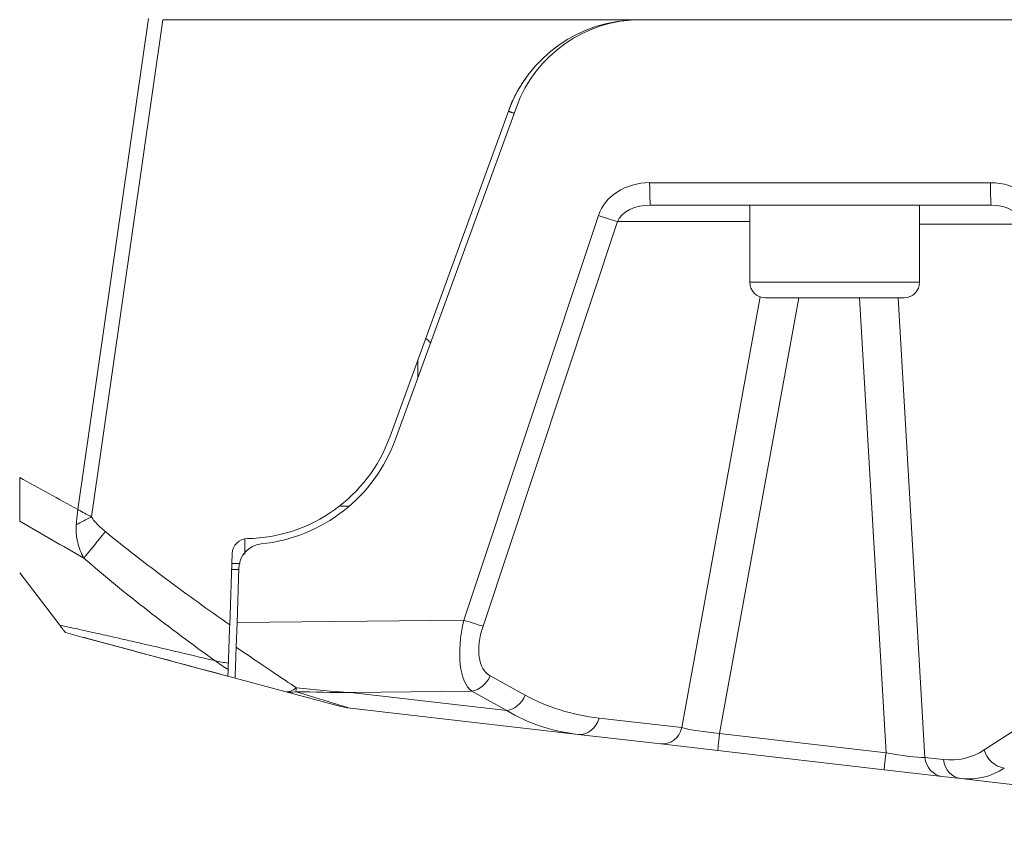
# Model space of a CAD drawing. Header units: millimetres. Extents: x 4 to 836, y 5 to 589.
# Tile 82 of 154: x 425 to 457, y 441 to 468. Entities that reach past the tile are written whole.
import ezdxf

# ---------------------------------------------------------------- set-up
doc = ezdxf.new("R2010")
doc.units = ezdxf.units.MM
doc.layers.add('1', color=7, linetype='Continuous', true_color=0xffffff)

msp = doc.modelspace()

# ---------------------------------------------------------------- linework, layer by layer
at = {"layer": '1', "color": 9, "linetype": 'Continuous', "lineweight": 13}
for p, q in [((426.88, 451.859), (429.167, 467.754)), ((429.637, 467.719), (427.321, 451.625)), ((445.402, 462.443), (456.442, 462.443)), ((439.38, 448.28), (443.741, 461.378)), ((444.365, 461.187), (440.004, 448.089)), ((448.645, 461.187), (444.365, 461.187)), ((457.497, 461.099), (454.145, 461.099)), ((446.448, 444.8), (448.979, 458.747)), ((450.229, 458.719), (447.668, 444.611)), ((453.059, 443.989), (452.202, 458.719)), ((453.448, 458.719), (454.314, 443.835)), ((432.035, 448.201), (439.38, 448.28)), ((440.235, 446.479), (441.371, 445.852)), ((456.238, 444.079), (459.596, 446.26)), ((439.638, 445.979), (435.709, 445.936)), ((435.709, 445.936), (440.773, 445.352)), ((440.773, 445.352), (439.638, 445.979)), ((443.767, 445.11), (446.448, 444.8)), ((447.668, 444.611), (453.059, 443.989)), ((454.314, 443.835), (454.915, 443.766))]:
    msp.add_line(p, q, dxfattribs=at)
at = {"layer": '1', "color": 9, "linetype": 'Continuous', "lineweight": 18}
for p, q in [((445.053, 467.719), (429.637, 467.719)), ((445.053, 467.719), (459.451, 467.719)), ((440.824, 464.758), (436.984, 454.209)), ((437.172, 454.141), (441.085, 464.89)), ((449.572, 461.719), (445.428, 461.719)), ((453.07, 461.719), (456.468, 461.719)), ((431.798, 448.126), (431.878, 450.437)), ((424.995, 449.808), (426.29, 448.12)), ((431.86, 449.919), (432.095, 449.919)), ((432.097, 449.978), (432.035, 448.201)), ((432.007, 447.406), (432.035, 448.201)), ((428.759, 447.265), (427.019, 447.731)), ((430.957, 446.676), (428.759, 447.265)), ((431.972, 446.404), (430.957, 446.676)), ((433.583, 445.972), (431.972, 446.404)), ((435.4, 445.485), (433.583, 445.972)), ((443.083, 444.582), (435.617, 445.444)), ((445.765, 444.273), (443.083, 444.582)), ((447.608, 444.06), (445.765, 444.273)), ((452.998, 443.438), (447.608, 444.06)), ((454.881, 443.22), (452.998, 443.438)), ((455.482, 443.151), (454.881, 443.22)), ((472.238, 441.217), (455.482, 443.151))]:
    msp.add_line(p, q, dxfattribs=at)
at = {"layer": '1', "color": 27, "linetype": 'Continuous', "lineweight": 18}
for p, q in [((448.645, 461.719), (448.645, 459.219)), ((449.572, 461.719), (453.07, 461.719)), ((454.145, 459.219), (454.145, 461.719)), ((449.145, 458.719), (453.645, 458.719)), ((435.395, 451.969), (435.395, 452.003)), ((435.395, 451.969), (435.668, 451.969))]:
    msp.add_line(p, q, dxfattribs=at)
at = {"layer": '1', "color": 27, "linetype": 'Continuous', "lineweight": 13}
for p, q in [((448.645, 459.219), (454.145, 459.219)), ((437.895, 456.126), (437.895, 456.711))]:
    msp.add_line(p, q, dxfattribs=at)
at = {"layer": '1', "color": 9, "linetype": 'Continuous', "lineweight": 18}
for centre, radius, start, end in [((445.053, 463.219), 4.5, 90, 160), ((445.125, 463.419), 4.3, 90, 160), ((432.286, 455.919), 5, 270.9578, 340), ((432.286, 455.919), 5.2, 275.8413, 340), ((432.378, 450.42), 0.5, 90.9578, 178), ((432.897, 449.95), 0.8, 95.8413, 178), ((435.789, 446.934), 1.5, 255, 263.4165)]:
    msp.add_arc(centre, radius, start, end, dxfattribs=at)
at = {"layer": '1', "color": 27, "linetype": 'Continuous', "lineweight": 18}
for centre, start, end in [((449.145, 459.219), 180, 270), ((453.645, 459.219), 270, 0), ((437.895, 456.969), 33.9511, 59.8247)]:
    msp.add_arc(centre, 0.5, start, end, dxfattribs=at)
at = {"layer": '1', "color": 9, "linetype": 'Continuous', "lineweight": 13}
for centre, major_axis, ratio, start_param, end_param in [((445.436, 460.943), (1.759, -0.105), 0.850879, 1.641033, 2.917551), ((445.428, 462.469), (0, 0.75), 0.034899, 1.605703, 3.141593), ((456.468, 462.469), (0, 0.75), 0.034899, 1.605703, 3.141593), ((456.414, 460.943), (1.729, 0.098), 0.865621, 0.108982, 1.505245), ((445.462, 460.969), (1.136, -0.04), 0.659185, 1.623838, 2.900356), ((456.44, 460.969), (1.069, 0.039), 0.700758, 0.122307, 1.51857), ((443.767, 461.404), (-0.712, 0.237), 0.044142, 1.548729, 2.582477), ((427.374, 451.677), (-1.325, -0.704), 0.014465, 1.135995, 1.523601), ((427.823, 451.198), (0.95, 1.161), 0.00491, 1.619912, 2.475215), ((440.569, 448.38), (0.771, 2.485), 0.431649, 1.743577, 2.982949), ((439.406, 448.307), (-0.712, 0.237), 0.044142, 1.548729, 2.582477), ((441.167, 448.162), (0.932, 1.683), 0.539998, 1.902754, 3.142126), ((430.787, 448.274), (3.604, -2.461), 0.006944, 5.062539, 5.794434), ((439.638, 446.696), (0.363, 0.657), 0.845139, 3.720313, 4.844057), ((433.971, 447.421), (0.388, 1.449), 0.436361, 3.141593, 3.67879), ((433.971, 447.421), (0.388, 1.449), 0.696276, 3.141593, 3.477216), ((433.971, 447.421), (0.057, 1.499), 0.058057, 3.380668, 3.62096), ((379.694, 461.964), (55.925, -16.52), 0.001549, 6.274287, 6.52953), ((440.773, 446.069), (0.363, 0.657), 0.845139, 3.720313, 4.844057), ((447.715, 453.965), (7.732, 7.021), 0.708948, 3.379129, 3.696694), ((447.117, 454.183), (6.94, 8.407), 0.681309, 3.239965, 3.55753), ((443.169, 445.327), (0.086, 0.745), 0.841353, 3.141593, 4.514326), ((445.851, 445.018), (0.086, 0.745), 0.841353, 3.141593, 4.514326), ((447.723, 444.802), (1.502, -0.122), 0.129114, 3.709896, 4.6866), ((447.694, 444.805), (0.086, 0.745), 0.003951, 1.834831, 3.141593), ((453.084, 444.183), (0.086, 0.745), 0.003951, 1.834831, 3.141593), ((452.974, 444.195), (1.52, -0.311), 0.119984, 4.79305, 5.816329), ((453.517, 453.239), (2.052, -9.443), 0.444783, 6.132553, 6.450118), ((456.89, 444.209), (0.409, -0.629), 0.872046, 4.378148, 5.642956), ((454.967, 443.966), (0.086, 0.745), 0.877005, 1.846471, 3.141593), ((455.568, 443.896), (0.086, 0.745), 0.877005, 1.846471, 3.141593), ((454.169, 453.369), (1.946, -10.196), 0.441133, 6.145903, 6.463468)]:
    msp.add_ellipse(centre, major_axis=major_axis, ratio=ratio, start_param=start_param, end_param=end_param, dxfattribs=at)
at = {"layer": '1', "color": 9, "linetype": 'Continuous', "lineweight": 18}
for points, knots in [([(441.383, 465.824), (441.383, 465.824), (441.379, 465.818), (441.362, 465.794), (441.349, 465.775), (441.324, 465.739), (441.315, 465.726), (441.295, 465.696), (441.285, 465.679), (441.25, 465.626), (441.225, 465.585), (441.183, 465.516), (441.169, 465.492), (441.147, 465.454), (441.139, 465.441), (441.124, 465.414), (441.116, 465.4), (441.078, 465.33), (441.046, 465.269), (440.982, 465.139), (440.95, 465.069), (440.902, 464.958), (440.886, 464.92), (440.863, 464.86), (440.855, 464.84), (440.839, 464.8), (440.832, 464.779), (440.824, 464.758)], [0, 0, 0, 0, 0.125, 0.125, 0.25, 0.25, 0.3125, 0.3125, 0.375, 0.375, 0.5, 0.5, 0.5625, 0.5625, 0.59375, 0.59375, 0.625, 0.625, 0.75, 0.75, 0.875, 0.875, 0.9375, 0.9375, 0.96875, 0.96875, 1, 1, 1, 1]), ([(424.995, 451.489), (424.995, 451.537), (424.995, 451.587), (424.995, 451.69), (424.995, 451.797), (424.995, 451.91), (424.995, 451.997), (424.995, 452.027), (424.995, 452.086), (424.995, 452.117), (424.995, 452.268), (424.995, 452.391), (424.995, 452.58), (424.995, 452.643), (424.995, 452.771), (424.995, 452.836), (424.995, 452.9)], [0, 0, 0, 0, 0.125, 0.125, 0.25, 0.375, 0.375, 0.4375, 0.4375, 0.5, 0.5, 0.75, 0.75, 0.875, 0.875, 1, 1, 1, 1]), ([(426.477, 447.876), (426.477, 447.876), (426.475, 447.88), (426.462, 447.896), (426.452, 447.909), (426.434, 447.932), (426.43, 447.938), (426.422, 447.949), (426.417, 447.955), (426.402, 447.974), (426.391, 447.988), (426.355, 448.035), (426.326, 448.074), (426.29, 448.12)], [0, 0, 0, 0, 0.25, 0.25, 0.5, 0.5, 0.5625, 0.5625, 0.625, 0.625, 0.75, 0.75, 1, 1, 1, 1]), ([(431.74, 446.466), (431.281, 446.589), (430.825, 446.711), (430.146, 446.893), (429.921, 446.953), (429.472, 447.073), (429.249, 447.133), (428.806, 447.252), (428.586, 447.311), (428.149, 447.428), (427.933, 447.486), (427.613, 447.572), (427.506, 447.6), (427.295, 447.657), (427.191, 447.685), (426.879, 447.768), (426.676, 447.823), (426.477, 447.876)], [0, 0, 0, 0, 0.25, 0.25, 0.375, 0.375, 0.5, 0.5, 0.625, 0.625, 0.75, 0.75, 0.8125, 0.8125, 0.875, 0.875, 1, 1, 1, 1]), ([(431.798, 448.126), (431.794, 448.012), (431.79, 447.9), (431.782, 447.68), (431.778, 447.572), (431.774, 447.44), (431.773, 447.414), (431.771, 447.361), (431.77, 447.335), (431.767, 447.259), (431.765, 447.209), (431.762, 447.113), (431.76, 447.066), (431.757, 446.976), (431.756, 446.932), (431.754, 446.89)], [0, 0, 0, 0, 0.25, 0.25, 0.5, 0.5, 0.5625, 0.5625, 0.625, 0.625, 0.75, 0.75, 0.875, 0.875, 1, 1, 1, 1]), ([(431.972, 446.404), (431.972, 446.404), (431.972, 446.41), (431.973, 446.434), (431.974, 446.451), (431.975, 446.481), (431.975, 446.487), (431.976, 446.501), (431.976, 446.522), (431.977, 446.546), (431.979, 446.597), (431.98, 446.637), (431.982, 446.693), (431.983, 446.704), (431.984, 446.728), (431.984, 446.74), (431.985, 446.777), (431.986, 446.803), (431.989, 446.883), (431.991, 446.94), (431.994, 447.032), (431.995, 447.063), (431.997, 447.112), (431.998, 447.128), (431.999, 447.162), (431.999, 447.178), (432.002, 447.263), (432.005, 447.333), (432.007, 447.406)], [0, 0, 0, 0, 0.125, 0.125, 0.25, 0.25, 0.28125, 0.28125, 0.3125, 0.375, 0.375, 0.5, 0.5, 0.53125, 0.53125, 0.5625, 0.5625, 0.625, 0.625, 0.75, 0.75, 0.8125, 0.8125, 0.84375, 0.84375, 0.875, 0.875, 1, 1, 1, 1]), ([(431.754, 446.89), (431.753, 446.846), (431.751, 446.807), (431.749, 446.737), (431.748, 446.707), (431.747, 446.682)], [0, 0, 0, 0, 0.5, 0.5, 1, 1, 1, 1]), ([(431.747, 446.682), (431.746, 446.645), (431.745, 446.613), (431.743, 446.559), (431.742, 446.537), (431.741, 446.514), (431.741, 446.51), (431.741, 446.502), (431.74, 446.492), (431.74, 446.483), (431.74, 446.47), (431.74, 446.466), (431.74, 446.466)], [0, 0, 0, 0, 0.250114, 0.250114, 0.500227, 0.500227, 0.562756, 0.562756, 0.625284, 0.750341, 0.750341, 1, 1, 1, 1])]:
    msp.add_open_spline(points, degree=3, knots=knots, dxfattribs=at)
at = {"layer": '1', "color": 252, "linetype": 'Continuous', "lineweight": 18}
for points in [[(440.824, 464.758), (441.012, 464.69)], [(432.286, 450.919), (432.286, 450.42)]]:
    msp.add_open_spline(points, degree=1, dxfattribs=at)
at = {"layer": '1', "color": 9, "linetype": 'Continuous', "lineweight": 13}
for points in [[(424.995, 452.9), (425.621, 452.549), (426.25, 452.202), (426.88, 451.859)], [(435.709, 445.936), (435.118, 445.939), (434.528, 445.949), (433.937, 445.964)], [(433.961, 446.089), (434.544, 446.025), (435.126, 445.974), (435.709, 445.936)]]:
    msp.add_open_spline(points, degree=3, dxfattribs=at)
for points, knots in [([(426.825, 451.363), (426.831, 451.445), (426.839, 451.527), (426.853, 451.651), (426.86, 451.713), (426.868, 451.775), (426.874, 451.817), (426.877, 451.838), (426.88, 451.859)], [0, 0, 0, 0, 0.5, 0.5, 0.75, 0.875, 0.875, 1, 1, 1, 1]), ([(426.88, 451.859), (426.897, 451.849), (426.916, 451.839), (426.952, 451.819), (427.006, 451.79), (427.061, 451.76), (427.172, 451.702), (427.246, 451.663), (427.321, 451.625)], [0, 0, 0, 0, 0.125, 0.125, 0.25, 0.5, 0.5, 1, 1, 1, 1]), ([(427.073, 450.288), (426.725, 450.485), (426.378, 450.683), (425.685, 451.083), (425.34, 451.285), (424.995, 451.489)], [0, 0, 0, 0, 0.5, 0.5, 1, 1, 1, 1]), ([(427.073, 450.288), (427.03, 450.368), (426.991, 450.45), (426.925, 450.619), (426.896, 450.707), (426.869, 450.82), (426.863, 450.843), (426.854, 450.888), (426.841, 450.958), (426.832, 451.028), (426.825, 451.099), (426.823, 451.122), (426.821, 451.17), (426.82, 451.194), (426.82, 451.266), (426.821, 451.315), (426.825, 451.363)], [0, 0, 0, 0, 0.25, 0.25, 0.5, 0.5, 0.5625, 0.5625, 0.625, 0.75, 0.75, 0.8125, 0.8125, 0.875, 0.875, 1, 1, 1, 1]), ([(427.321, 451.625), (427.334, 451.6), (427.349, 451.577), (427.38, 451.532), (427.397, 451.51), (427.432, 451.467), (427.45, 451.446), (427.487, 451.406), (427.506, 451.386), (427.564, 451.327), (427.604, 451.29), (427.686, 451.216), (427.728, 451.181), (427.77, 451.146)], [0, 0, 0, 0, 0.125, 0.125, 0.25, 0.25, 0.375, 0.375, 0.5, 0.5, 0.75, 0.75, 1, 1, 1, 1]), ([(427.77, 451.146), (428.095, 450.88), (428.423, 450.62), (429.086, 450.105), (429.42, 449.851), (430.093, 449.35), (430.432, 449.102), (431.112, 448.611), (431.454, 448.368), (431.798, 448.126)], [0, 0, 0, 0, 0.25, 0.25, 0.5, 0.5, 0.75, 0.75, 1, 1, 1, 1]), ([(431.314, 446.968), (430.95, 447.231), (430.587, 447.497), (429.867, 448.034), (429.51, 448.306), (428.8, 448.858), (428.449, 449.137), (427.754, 449.705), (427.411, 449.994), (427.073, 450.288)], [0, 0, 0, 0, 0.25, 0.25, 0.5, 0.5, 0.75, 0.75, 1, 1, 1, 1]), ([(426.29, 448.12), (426.384, 448.099), (426.479, 448.078), (426.672, 448.036), (426.769, 448.015), (427.064, 447.95), (427.264, 447.906), (427.669, 447.815), (427.874, 447.768), (428.29, 447.674), (428.5, 447.626), (428.923, 447.529), (429.136, 447.48), (429.566, 447.38), (429.782, 447.33), (430.433, 447.177), (430.872, 447.073), (431.314, 446.968)], [0, 0, 0, 0, 0.0625, 0.0625, 0.125, 0.125, 0.25, 0.25, 0.375, 0.375, 0.5, 0.5, 0.625, 0.625, 0.75, 0.75, 1, 1, 1, 1]), ([(431.747, 446.682), (431.673, 446.726), (431.6, 446.772), (431.455, 446.868), (431.384, 446.917), (431.314, 446.968)], [0, 0, 0, 0, 0.5, 0.5, 1, 1, 1, 1]), ([(431.314, 446.968), (431.384, 446.951), (431.457, 446.936), (431.604, 446.91), (431.678, 446.899), (431.754, 446.89)], [0, 0, 0, 0, 0.5, 0.5, 1, 1, 1, 1])]:
    msp.add_open_spline(points, degree=3, knots=knots, dxfattribs=at)
at = {"layer": '1', "color": 252, "linetype": 'Continuous', "lineweight": 13}
msp.add_open_spline([(431.864, 450.119), (431.903, 450.119), (431.943, 450.119), (432.034, 450.119), (432.086, 450.119), (432.138, 450.119)], degree=3, knots=[0, 0, 0, 0, 0.436, 0.436, 1, 1, 1, 1], dxfattribs=at)

doc.saveas('drawing.dxf')
